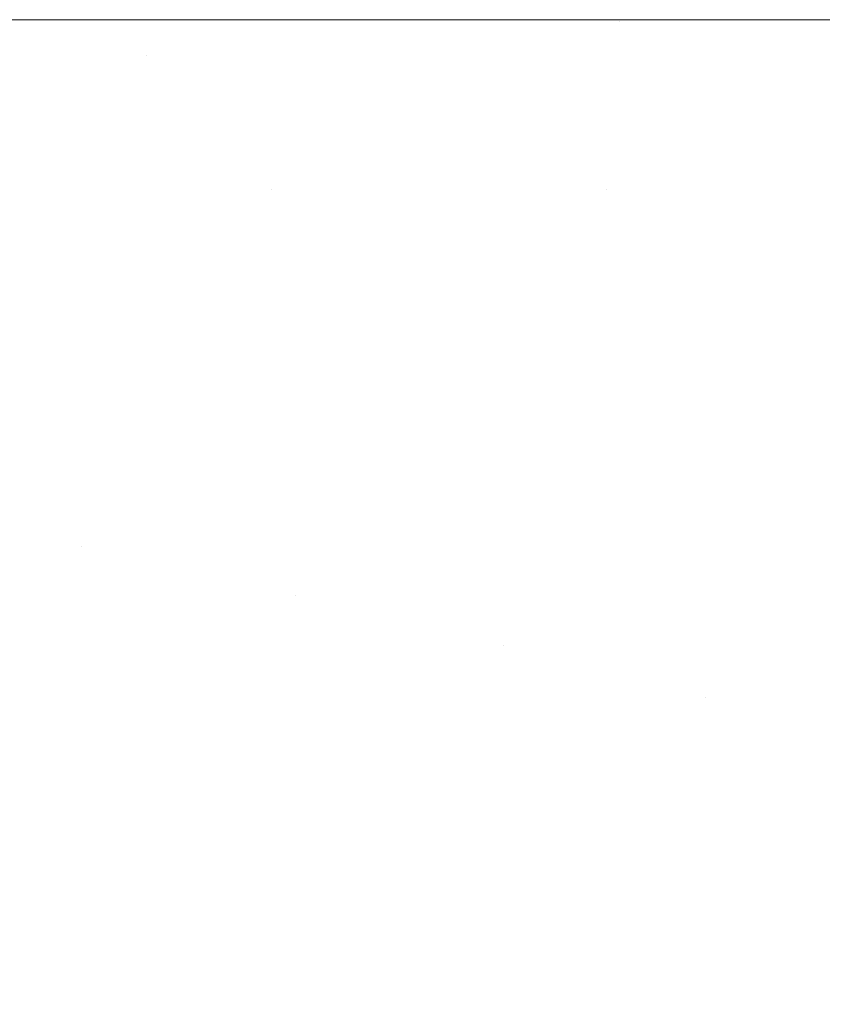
# Model space of a CAD drawing. Header units: centimetres. Extents: x -44.1 to 45.2, y 4.2 to 6.
# Tile 221 of 256: x -14.0937 to -14.0666, y 5.967 to 6.0002. Entities that reach past the tile are written whole.
import ezdxf

# ---------------------------------------------------------------- set-up
doc = ezdxf.new("R2010")
doc.units = ezdxf.units.CM
doc.header["$LTSCALE"] = 2.54
doc.layers.add('Lucido design-1', color=7, linetype='Continuous')

# ---------------------------------------------------------------- blocks, each defined once
blk = doc.blocks.new('Gruppo-4-1')
at = {"color": 7, "linetype": 'Continuous', "lineweight": 9}
for points, invisible_edges in [([(-43.918995, 6.000144, -2276.319046), (-8.333029, 6.000212, -2276.32217), (-26.126012, 6.000212, -2276.32217)], 9), ([(-43.918995, 6.000144, -2276.319046), (45.04592, 6.000144, -2276.319046), (9.459954, 6.000212, -2276.32217), (-8.333029, 6.000212, -2276.32217)], 11), ([(-43.918995, 6.000144, -2276.319046), (-43.918995, 6.000117, -2276.317808), (45.04592, 6.000117, -2276.317808), (45.04592, 6.000144, -2276.319046)], 10), ([(45.04592, 6.000117, -2276.317808), (-43.918995, 6.000117, -2276.317808), (-43.918995, 5.999831, -2276.313454), (45.04592, 5.999831, -2276.313454)], 5), ([(-26.126012, 6.000212, -2276.32217), (-14.089491, 6.000212, -2276.546622), (-14.10558, 6.000212, -2276.552216)], 9), ([(-26.126012, 6.000212, -2276.32217), (-14.072283, 6.000212, -2276.541394), (-14.075757, 6.000212, -2276.542449)], 9), ([(-14.075757, 6.000212, -2276.542449), (-14.089491, 6.000212, -2276.546622), (-26.126012, 6.000212, -2276.32217)], 10), ([(-26.126012, 6.000212, -2276.32217), (-14.053981, 6.000212, -2276.536617), (-14.072283, 6.000212, -2276.541394)], 9), ([(-26.126012, 6.000212, -2276.32217), (-14.034641, 6.000212, -2276.532382), (-14.053981, 6.000212, -2276.536617)], 9), ([(-26.126012, 6.000212, -2276.32217), (-14.014352, 6.000212, -2276.528777), (-14.022745, 6.000212, -2276.530268), (-14.034641, 6.000212, -2276.532382)], 9), ([(-26.126012, 6.000212, -2276.32217), (-13.993237, 6.000212, -2276.525887), (-14.014352, 6.000212, -2276.528777)], 9), ([(-26.126012, 6.000212, -2276.32217), (-13.971451, 6.000212, -2276.523786), (-13.973416, 6.000212, -2276.523976)], 9), ([(-13.973416, 6.000212, -2276.523976), (-13.993237, 6.000212, -2276.525887), (-26.126012, 6.000212, -2276.32217)], 10), ([(-13.928939, 6.000212, -2276.52217), (-13.949183, 6.000212, -2276.522535), (-26.126012, 6.000212, -2276.32217), (-8.333029, 6.000212, -2276.32217)], 10), ([(-13.949183, 6.000212, -2276.522535), (-13.971451, 6.000212, -2276.523786), (-26.126012, 6.000212, -2276.32217)], 10), ([(-14.07348, 6.000163, -2276.545203), (-14.126849, 6.000163, -2276.564669), (-14.10558, 6.000212, -2276.552216), (-14.089491, 6.000212, -2276.546622)], 11), ([(-14.07348, 6.000163, -2276.545203), (-14.07119, 6.000017, -2276.548007), (-14.123713, 6.000017, -2276.567165), (-14.126849, 6.000163, -2276.564669)], 15), ([(-14.120586, 5.999774, -2276.569654), (-14.123713, 6.000017, -2276.567165), (-14.07119, 6.000017, -2276.548007), (-14.068906, 5.999774, -2276.550803)], 15), ([(-14.089491, 6.000212, -2276.546622), (-14.075757, 6.000212, -2276.542449), (-14.07348, 6.000163, -2276.545203)], 10), ([(-14.07348, 6.000163, -2276.545203), (-14.075757, 6.000212, -2276.542449), (-14.072283, 6.000212, -2276.541394)], 9), ([(-14.021297, 6.000163, -2276.533169), (-14.07348, 6.000163, -2276.545203), (-14.053981, 6.000212, -2276.536617), (-14.034641, 6.000212, -2276.532382)], 11), ([(-14.07348, 6.000163, -2276.545203), (-14.072283, 6.000212, -2276.541394), (-14.053981, 6.000212, -2276.536617)], 9), ([(-14.021297, 6.000163, -2276.533169), (-14.019833, 6.000017, -2276.536164), (-14.07119, 6.000017, -2276.548007), (-14.07348, 6.000163, -2276.545203)], 15), ([(-14.068906, 5.999774, -2276.550803), (-14.07119, 6.000017, -2276.548007), (-14.019833, 6.000017, -2276.536164), (-14.018374, 5.999774, -2276.53915)], 15), ([(45.04592, 5.999831, -2276.313454), (-43.918995, 5.999831, -2276.313454), (-43.918995, 5.999356, -2276.309117), (45.04592, 5.999356, -2276.309117)], 5), ([(-14.068906, 5.999774, -2276.550803), (-14.066632, 5.999434, -2276.553587), (-14.117473, 5.999434, -2276.572131), (-14.120586, 5.999774, -2276.569654)], 15), ([(-14.018374, 5.999774, -2276.53915), (-14.016921, 5.999434, -2276.542123), (-14.066632, 5.999434, -2276.553587), (-14.068906, 5.999774, -2276.550803)], 15), ([(45.04592, 5.999356, -2276.309117), (-43.918995, 5.999356, -2276.309117), (-43.918995, 5.998693, -2276.304805), (45.04592, 5.998693, -2276.304805)], 5), ([(-14.117473, 5.999434, -2276.572131), (-14.066632, 5.999434, -2276.553587), (-14.089432, 5.998999, -2276.564522)], 11), ([(-14.089432, 5.998999, -2276.564522), (-14.114378, 5.998999, -2276.574594), (-14.117473, 5.999434, -2276.572131)], 11), ([(-14.066632, 5.999434, -2276.553587), (-14.064372, 5.998999, -2276.556354), (-14.089432, 5.998999, -2276.564522)], 11), ([(-14.064372, 5.998999, -2276.556354), (-14.066632, 5.999434, -2276.553587), (-14.016921, 5.999434, -2276.542123), (-14.015477, 5.998999, -2276.545079)], 15), ([(-14.086773, 5.99847, -2276.567134), (-14.111305, 5.99847, -2276.577039), (-14.114378, 5.998999, -2276.574594), (-14.089432, 5.998999, -2276.564522)], 15), ([(-14.089432, 5.998999, -2276.564522), (-14.064372, 5.998999, -2276.556354), (-14.062128, 5.99847, -2276.559102), (-14.086773, 5.99847, -2276.567134)], 15), ([(45.04592, 5.998693, -2276.304805), (-43.918995, 5.998693, -2276.304805), (-43.918995, 5.997842, -2276.300526), (45.04592, 5.997842, -2276.300526)], 5), ([(-14.084137, 5.997848, -2276.569723), (-14.10826, 5.997848, -2276.579463), (-14.111305, 5.99847, -2276.577039), (-14.086773, 5.99847, -2276.567134)], 15), ([(-14.086773, 5.99847, -2276.567134), (-14.062128, 5.99847, -2276.559102), (-14.059903, 5.997848, -2276.561825), (-14.084137, 5.997848, -2276.569723)], 15), ([(45.04592, 5.997842, -2276.300526), (-43.918995, 5.997842, -2276.300526), (-43.918995, 5.996805, -2276.296288), (45.04592, 5.996805, -2276.296288)], 5), ([(-14.081528, 5.997135, -2276.572286), (-14.105245, 5.997135, -2276.581862), (-14.10826, 5.997848, -2276.579463), (-14.084137, 5.997848, -2276.569723)], 15), ([(-14.084137, 5.997848, -2276.569723), (-14.059903, 5.997848, -2276.561825), (-14.057702, 5.997135, -2276.564521), (-14.081528, 5.997135, -2276.572286)], 15), ([(-14.102265, 5.996334, -2276.584234), (-14.105245, 5.997135, -2276.581862), (-14.081528, 5.997135, -2276.572286), (-14.078949, 5.996334, -2276.57482)], 15), ([(-14.078949, 5.996334, -2276.57482), (-14.081528, 5.997135, -2276.572286), (-14.057702, 5.997135, -2276.564521), (-14.055525, 5.996334, -2276.567185)], 15), ([(45.04592, 5.996805, -2276.296288), (-43.918995, 5.996805, -2276.296288), (-43.918995, 5.995584, -2276.292099), (45.04592, 5.995584, -2276.292099)], 5), ([(-14.078949, 5.996334, -2276.57482), (-14.076404, 5.995446, -2276.57732), (-14.099324, 5.995446, -2276.586574), (-14.102265, 5.996334, -2276.584234)], 15), ([(-14.055525, 5.996334, -2276.567185), (-14.053377, 5.995446, -2276.569815), (-14.076404, 5.995446, -2276.57732), (-14.078949, 5.996334, -2276.57482)], 15), ([(45.04592, 5.995584, -2276.292099), (-43.918995, 5.995584, -2276.292099), (-43.918995, 5.994181, -2276.287968), (45.04592, 5.994181, -2276.287968)], 5), ([(-14.099324, 5.995446, -2276.586574), (-14.076404, 5.995446, -2276.57732), (-14.0852, 5.994473, -2276.58411)], 11), ([(-14.0852, 5.994473, -2276.58411), (-14.096425, 5.994473, -2276.588881), (-14.099324, 5.995446, -2276.586574)], 11), ([(-14.076404, 5.995446, -2276.57732), (-14.073895, 5.994473, -2276.579784), (-14.0852, 5.994473, -2276.58411)], 11), ([(-14.073895, 5.994473, -2276.579784), (-14.076404, 5.995446, -2276.57732), (-14.053377, 5.995446, -2276.569815), (-14.051261, 5.994473, -2276.572407)], 15), ([(-14.107511, 5.994473, -2276.59411), (-14.096425, 5.994473, -2276.588881), (-14.093573, 5.99342, -2276.591151), (-14.104469, 5.99342, -2276.596291)], 15), ([(-14.082539, 5.99342, -2276.586461), (-14.093573, 5.99342, -2276.591151), (-14.096425, 5.994473, -2276.588881), (-14.0852, 5.994473, -2276.58411)], 15), ([(-14.0852, 5.994473, -2276.58411), (-14.073895, 5.994473, -2276.579784), (-14.071426, 5.99342, -2276.582209), (-14.082539, 5.99342, -2276.586461)], 15), ([(-14.073895, 5.994473, -2276.579784), (-14.051261, 5.994473, -2276.572407), (-14.060289, 5.99342, -2276.57838)], 11), ([(-14.060289, 5.99342, -2276.57838), (-14.071426, 5.99342, -2276.582209), (-14.073895, 5.994473, -2276.579784)], 11), ([(45.04592, 5.994181, -2276.287968), (-43.918995, 5.994181, -2276.287968), (-43.918995, 5.9926, -2276.283902), (45.04592, 5.9926, -2276.283902)], 5), ([(-14.104469, 5.99342, -2276.596291), (-14.093573, 5.99342, -2276.591151), (-14.090769, 5.992287, -2276.593382), (-14.10148, 5.992287, -2276.598435)], 15), ([(-14.079923, 5.992287, -2276.588772), (-14.090769, 5.992287, -2276.593382), (-14.093573, 5.99342, -2276.591151), (-14.082539, 5.99342, -2276.586461)], 15), ([(-14.082539, 5.99342, -2276.586461), (-14.071426, 5.99342, -2276.582209), (-14.069, 5.992287, -2276.584592), (-14.079923, 5.992287, -2276.588772)], 15), ([(-14.058053, 5.992287, -2276.580829), (-14.069, 5.992287, -2276.584592), (-14.071426, 5.99342, -2276.582209), (-14.060289, 5.99342, -2276.57838)], 15), ([(45.04592, 5.9926, -2276.283902), (-43.918995, 5.9926, -2276.283902), (-43.918995, 5.990843, -2276.279908), (45.04592, 5.990843, -2276.279908)], 5), ([(-14.10148, 5.992287, -2276.598435), (-14.090769, 5.992287, -2276.593382), (-14.088018, 5.991079, -2276.595572), (-14.098547, 5.991079, -2276.600538)], 15), ([(-14.077356, 5.991079, -2276.59104), (-14.088018, 5.991079, -2276.595572), (-14.090769, 5.992287, -2276.593382), (-14.079923, 5.992287, -2276.588772)], 15), ([(-14.079923, 5.992287, -2276.588772), (-14.069, 5.992287, -2276.584592), (-14.066619, 5.991079, -2276.586931), (-14.077356, 5.991079, -2276.59104)], 15), ([(-14.055858, 5.991079, -2276.583232), (-14.066619, 5.991079, -2276.586931), (-14.069, 5.992287, -2276.584592), (-14.058053, 5.992287, -2276.580829)], 15), ([(-14.098547, 5.991079, -2276.600538), (-14.088018, 5.991079, -2276.595572), (-14.085322, 5.989798, -2276.597717), (-14.095672, 5.989798, -2276.6026)], 15), ([(-14.074841, 5.989798, -2276.593262), (-14.085322, 5.989798, -2276.597717), (-14.088018, 5.991079, -2276.595572), (-14.077356, 5.991079, -2276.59104)], 15), ([(-14.077356, 5.991079, -2276.59104), (-14.066619, 5.991079, -2276.586931), (-14.064285, 5.989798, -2276.589223), (-14.074841, 5.989798, -2276.593262)], 15), ([(45.04592, 5.990843, -2276.279908), (-43.918995, 5.990843, -2276.279908), (-43.918995, 5.988913, -2276.275995), (45.04592, 5.988913, -2276.275995)], 5), ([(-14.092859, 5.988447, -2276.604617), (-14.102847, 5.988447, -2276.609846), (-14.105831, 5.989798, -2276.607918), (-14.095672, 5.989798, -2276.6026)], 15), ([(-14.095672, 5.989798, -2276.6026), (-14.085322, 5.989798, -2276.597717), (-14.082684, 5.988447, -2276.599817), (-14.092859, 5.988447, -2276.604617)], 15), ([(-14.072379, 5.988447, -2276.595437), (-14.082684, 5.988447, -2276.599817), (-14.085322, 5.989798, -2276.597717), (-14.074841, 5.989798, -2276.593262)], 15), ([(-14.074841, 5.989798, -2276.593262), (-14.064285, 5.989798, -2276.589223), (-14.062002, 5.988447, -2276.591467), (-14.072379, 5.988447, -2276.595437)], 15), ([(45.04592, 5.988913, -2276.275995), (-43.918995, 5.988913, -2276.275995), (-43.918995, 5.986815, -2276.27217), (45.04592, 5.986815, -2276.27217)], 5), ([(-14.09011, 5.987031, -2276.606589), (-14.09993, 5.987031, -2276.61173), (-14.102847, 5.988447, -2276.609846), (-14.092859, 5.988447, -2276.604617)], 15), ([(-14.092859, 5.988447, -2276.604617), (-14.082684, 5.988447, -2276.599817), (-14.080105, 5.987031, -2276.601869), (-14.09011, 5.987031, -2276.606589)], 15), ([(-14.069974, 5.987031, -2276.597563), (-14.080105, 5.987031, -2276.601869), (-14.082684, 5.988447, -2276.599817), (-14.072379, 5.988447, -2276.595437)], 15), ([(-14.072379, 5.988447, -2276.595437), (-14.062002, 5.988447, -2276.591467), (-14.05977, 5.987031, -2276.593658), (-14.069974, 5.987031, -2276.597563)], 15), ([(-14.087428, 5.985551, -2276.608512), (-14.097084, 5.985551, -2276.613568), (-14.09993, 5.987031, -2276.61173), (-14.09011, 5.987031, -2276.606589)], 15), ([(-14.09011, 5.987031, -2276.606589), (-14.080105, 5.987031, -2276.601869), (-14.077589, 5.985551, -2276.603871), (-14.087428, 5.985551, -2276.608512)], 15), ([(-14.067626, 5.985551, -2276.599637), (-14.077589, 5.985551, -2276.603871), (-14.080105, 5.987031, -2276.601869), (-14.069974, 5.987031, -2276.597563)], 15), ([(-14.069974, 5.987031, -2276.597563), (-14.05977, 5.987031, -2276.593658), (-14.057593, 5.985551, -2276.595798), (-14.067626, 5.985551, -2276.599637)], 15), ([(45.04592, 5.985531, -2276.270055), (45.04592, 5.986815, -2276.27217), (-43.918995, 5.986815, -2276.27217), (-43.918995, 5.985531, -2276.270055)], 10), ([(-43.918995, 5.985531, -2276.270055), (-43.918995, 5.984551, -2276.26844), (45.04592, 5.984551, -2276.26844), (45.04592, 5.985531, -2276.270055)], 10), ([(-14.094311, 5.984013, -2276.615359), (-14.097084, 5.985551, -2276.613568), (-14.087428, 5.985551, -2276.608512), (-14.084813, 5.984013, -2276.610387)], 15), ([(-14.084813, 5.984013, -2276.610387), (-14.087428, 5.985551, -2276.608512), (-14.077589, 5.985551, -2276.603871), (-14.075137, 5.984013, -2276.605823)], 15), ([(-14.065339, 5.984013, -2276.601658), (-14.075137, 5.984013, -2276.605823), (-14.077589, 5.985551, -2276.603871), (-14.067626, 5.985551, -2276.599637)], 15), ([(-14.067626, 5.985551, -2276.599637), (-14.057593, 5.985551, -2276.595798), (-14.05547, 5.984013, -2276.597882), (-14.065339, 5.984013, -2276.601658)], 15), ([(45.04592, 5.983999, -2276.267613), (45.04592, 5.984551, -2276.26844), (-43.918995, 5.984551, -2276.26844), (-43.918995, 5.983999, -2276.267613)], 10), ([(-43.918995, 5.983999, -2276.267613), (-43.918995, 5.982127, -2276.264812), (45.04592, 5.982127, -2276.264812), (45.04592, 5.983999, -2276.267613)], 10), ([(-14.094311, 5.984013, -2276.615359), (-14.091612, 5.982418, -2276.617103), (-14.096198, 5.982418, -2276.6197)], 11), ([(-14.084813, 5.984013, -2276.610387), (-14.082269, 5.982418, -2276.612212), (-14.091612, 5.982418, -2276.617103), (-14.094311, 5.984013, -2276.615359)], 15), ([(-14.075137, 5.984013, -2276.605823), (-14.072751, 5.982418, -2276.607722), (-14.082269, 5.982418, -2276.612212), (-14.084813, 5.984013, -2276.610387)], 15), ([(-14.063112, 5.982418, -2276.603625), (-14.072751, 5.982418, -2276.607722), (-14.075137, 5.984013, -2276.605823), (-14.065339, 5.984013, -2276.601658)], 15), ([(-14.093501, 5.980772, -2276.621352), (-14.097948, 5.980772, -2276.624008), (-14.100718, 5.982418, -2276.622399), (-14.096198, 5.982418, -2276.6197)], 15), ([(-14.096198, 5.982418, -2276.6197), (-14.091612, 5.982418, -2276.617103), (-14.088989, 5.980772, -2276.618797), (-14.093501, 5.980772, -2276.621352)], 15), ([(-14.091612, 5.982418, -2276.617103), (-14.082269, 5.982418, -2276.612212), (-14.084418, 5.980772, -2276.616341)], 11), ([(-14.084418, 5.980772, -2276.616341), (-14.088989, 5.980772, -2276.618797), (-14.091612, 5.982418, -2276.617103)], 11), ([(-14.082269, 5.982418, -2276.612212), (-14.079797, 5.980772, -2276.613985), (-14.084418, 5.980772, -2276.616341)], 11), ([(-14.079797, 5.980772, -2276.613985), (-14.082269, 5.982418, -2276.612212), (-14.072751, 5.982418, -2276.607722), (-14.070432, 5.980772, -2276.609567)], 15), ([(-14.070432, 5.980772, -2276.609567), (-14.072751, 5.982418, -2276.607722), (-14.063112, 5.982418, -2276.603625), (-14.060949, 5.980772, -2276.605536)], 15), ([(45.04592, 5.982127, -2276.264812), (-43.918995, 5.982127, -2276.264812), (-43.918995, 5.979547, -2276.261294), (45.04592, 5.979547, -2276.261294)], 5), ([(-14.090884, 5.979077, -2276.622956), (-14.09526, 5.979077, -2276.625569), (-14.097948, 5.980772, -2276.624008), (-14.093501, 5.980772, -2276.621352)], 15), ([(-14.093501, 5.980772, -2276.621352), (-14.088989, 5.980772, -2276.618797), (-14.086443, 5.979077, -2276.620441), (-14.090884, 5.979077, -2276.622956)], 15), ([(-14.081945, 5.979077, -2276.618024), (-14.086443, 5.979077, -2276.620441), (-14.088989, 5.980772, -2276.618797), (-14.084418, 5.980772, -2276.616341)], 15), ([(-14.084418, 5.980772, -2276.616341), (-14.079797, 5.980772, -2276.613985), (-14.077398, 5.979077, -2276.615705), (-14.081945, 5.979077, -2276.618024)], 15), ([(-14.070432, 5.980772, -2276.609567), (-14.068182, 5.979077, -2276.611358), (-14.077398, 5.979077, -2276.615705), (-14.079797, 5.980772, -2276.613985)], 15), ([(-14.060949, 5.980772, -2276.605536), (-14.058849, 5.979077, -2276.607391), (-14.068182, 5.979077, -2276.611358), (-14.070432, 5.980772, -2276.609567)], 15), ([(45.04592, 5.979547, -2276.261294), (-43.918995, 5.979547, -2276.261294), (-43.918995, 5.976816, -2276.257891), (45.04592, 5.976816, -2276.257891)], 5), ([(-14.099564, 5.979077, -2276.628281), (-14.09526, 5.979077, -2276.625569), (-14.092655, 5.977336, -2276.627082), (-14.096892, 5.977336, -2276.629752)], 15), ([(-14.088348, 5.977336, -2276.62451), (-14.092655, 5.977336, -2276.627082), (-14.09526, 5.979077, -2276.625569), (-14.090884, 5.979077, -2276.622956)], 15), ([(-14.090884, 5.979077, -2276.622956), (-14.086443, 5.979077, -2276.620441), (-14.083976, 5.977336, -2276.622034), (-14.088348, 5.977336, -2276.62451)], 15), ([(-14.079549, 5.977336, -2276.619655), (-14.083976, 5.977336, -2276.622034), (-14.086443, 5.979077, -2276.620441), (-14.081945, 5.979077, -2276.618024)], 15), ([(-14.081945, 5.979077, -2276.618024), (-14.077398, 5.979077, -2276.615705), (-14.075073, 5.977336, -2276.617372), (-14.079549, 5.977336, -2276.619655)], 15), ([(-14.077398, 5.979077, -2276.615705), (-14.068182, 5.979077, -2276.611358), (-14.070554, 5.977336, -2276.615185)], 11), ([(-14.070554, 5.977336, -2276.615185), (-14.075073, 5.977336, -2276.617372), (-14.077398, 5.979077, -2276.615705)], 11), ([(-14.068182, 5.979077, -2276.611358), (-14.066001, 5.977336, -2276.613093), (-14.070554, 5.977336, -2276.615185)], 11), ([(-14.066001, 5.977336, -2276.613093), (-14.068182, 5.979077, -2276.611358), (-14.058849, 5.979077, -2276.607391), (-14.056815, 5.977336, -2276.609189)], 15), ([(-14.096892, 5.977336, -2276.629752), (-14.092655, 5.977336, -2276.627082), (-14.090134, 5.975554, -2276.628546), (-14.094306, 5.975554, -2276.631175)], 15), ([(-14.085893, 5.975554, -2276.626013), (-14.090134, 5.975554, -2276.628546), (-14.092655, 5.977336, -2276.627082), (-14.088348, 5.977336, -2276.62451)], 15), ([(-14.088348, 5.977336, -2276.62451), (-14.083976, 5.977336, -2276.622034), (-14.081589, 5.975554, -2276.623576), (-14.085893, 5.975554, -2276.626013)], 15), ([(-14.07723, 5.975554, -2276.621234), (-14.081589, 5.975554, -2276.623576), (-14.083976, 5.977336, -2276.622034), (-14.079549, 5.977336, -2276.619655)], 15), ([(-14.079549, 5.977336, -2276.619655), (-14.075073, 5.977336, -2276.617372), (-14.072823, 5.975554, -2276.618986), (-14.07723, 5.975554, -2276.621234)], 15), ([(-14.068374, 5.975554, -2276.616833), (-14.072823, 5.975554, -2276.618986), (-14.075073, 5.977336, -2276.617372), (-14.070554, 5.977336, -2276.615185)], 15), ([(-14.070554, 5.977336, -2276.615185), (-14.066001, 5.977336, -2276.613093), (-14.063891, 5.975554, -2276.614773), (-14.068374, 5.975554, -2276.616833)], 15), ([(45.04592, 5.976816, -2276.257891), (-43.918995, 5.976816, -2276.257891), (-43.918995, 5.97394, -2276.254611), (45.04592, 5.97394, -2276.254611)], 5), ([(-14.091806, 5.973735, -2276.63255), (-14.095838, 5.973735, -2276.635232), (-14.098399, 5.975554, -2276.633898), (-14.094306, 5.975554, -2276.631175)], 15), ([(-14.094306, 5.975554, -2276.631175), (-14.090134, 5.975554, -2276.628546), (-14.087698, 5.973735, -2276.629961), (-14.091806, 5.973735, -2276.63255)], 15), ([(-14.083521, 5.973735, -2276.627466), (-14.087698, 5.973735, -2276.629961), (-14.090134, 5.975554, -2276.628546), (-14.085893, 5.975554, -2276.626013)], 15), ([(-14.085893, 5.975554, -2276.626013), (-14.081589, 5.975554, -2276.623576), (-14.079282, 5.973735, -2276.625066), (-14.083521, 5.973735, -2276.627466)], 15), ([(-14.074989, 5.973735, -2276.622759), (-14.079282, 5.973735, -2276.625066), (-14.081589, 5.975554, -2276.623576), (-14.07723, 5.975554, -2276.621234)], 15), ([(-14.07723, 5.975554, -2276.621234), (-14.072823, 5.975554, -2276.618986), (-14.070648, 5.973735, -2276.620545), (-14.074989, 5.973735, -2276.622759)], 15), ([(-14.066267, 5.973735, -2276.618425), (-14.070648, 5.973735, -2276.620545), (-14.072823, 5.975554, -2276.618986), (-14.068374, 5.975554, -2276.616833)], 15), ([(-14.068374, 5.975554, -2276.616833), (-14.063891, 5.975554, -2276.614773), (-14.061851, 5.973735, -2276.616396), (-14.066267, 5.973735, -2276.618425)], 15), ([(45.04592, 5.97394, -2276.254611), (-43.918995, 5.97394, -2276.254611), (-43.918995, 5.970923, -2276.251459), (45.04592, 5.970923, -2276.251459)], 5), ([(-14.099785, 5.973735, -2276.638008), (-14.095838, 5.973735, -2276.635232), (-14.093366, 5.97188, -2276.63652), (-14.097255, 5.97188, -2276.639254)], 15), ([(-14.089395, 5.97188, -2276.633877), (-14.093366, 5.97188, -2276.63652), (-14.095838, 5.973735, -2276.635232), (-14.091806, 5.973735, -2276.63255)], 15), ([(-14.091806, 5.973735, -2276.63255), (-14.087698, 5.973735, -2276.629961), (-14.085347, 5.97188, -2276.631327), (-14.089395, 5.97188, -2276.633877)], 15), ([(-14.081232, 5.97188, -2276.628869), (-14.085347, 5.97188, -2276.631327), (-14.087698, 5.973735, -2276.629961), (-14.083521, 5.973735, -2276.627466)], 15), ([(-14.083521, 5.973735, -2276.627466), (-14.079282, 5.973735, -2276.625066), (-14.077056, 5.97188, -2276.626504), (-14.081232, 5.97188, -2276.628869)], 15), ([(-14.072826, 5.97188, -2276.624231), (-14.077056, 5.97188, -2276.626504), (-14.079282, 5.973735, -2276.625066), (-14.074989, 5.973735, -2276.622759)], 15), ([(-14.074989, 5.973735, -2276.622759), (-14.070648, 5.973735, -2276.620545), (-14.06855, 5.97188, -2276.62205), (-14.072826, 5.97188, -2276.624231)], 15), ([(-14.064233, 5.97188, -2276.619961), (-14.06855, 5.97188, -2276.62205), (-14.070648, 5.973735, -2276.620545), (-14.066267, 5.973735, -2276.618425)], 15), ([(-14.097255, 5.97188, -2276.639254), (-14.093366, 5.97188, -2276.63652), (-14.090985, 5.969994, -2276.63776), (-14.094817, 5.969994, -2276.640455)], 15), ([(-14.087071, 5.969994, -2276.635156), (-14.090985, 5.969994, -2276.63776), (-14.093366, 5.97188, -2276.63652), (-14.089395, 5.97188, -2276.633877)], 15), ([(-14.089395, 5.97188, -2276.633877), (-14.085347, 5.97188, -2276.631327), (-14.083082, 5.969994, -2276.632642), (-14.087071, 5.969994, -2276.635156)], 15), ([(-14.079026, 5.969994, -2276.63022), (-14.083082, 5.969994, -2276.632642), (-14.085347, 5.97188, -2276.631327), (-14.081232, 5.97188, -2276.628869)], 15), ([(-14.081232, 5.97188, -2276.628869), (-14.077056, 5.97188, -2276.626504), (-14.074911, 5.969994, -2276.627889), (-14.079026, 5.969994, -2276.63022)], 15), ([(-14.070742, 5.969994, -2276.62565), (-14.074911, 5.969994, -2276.627889), (-14.077056, 5.97188, -2276.626504), (-14.072826, 5.97188, -2276.624231)], 15), ([(-14.072826, 5.97188, -2276.624231), (-14.06855, 5.97188, -2276.62205), (-14.066527, 5.969994, -2276.623501), (-14.070742, 5.969994, -2276.62565)], 15), ([(-14.062273, 5.969994, -2276.621441), (-14.066527, 5.969994, -2276.623501), (-14.06855, 5.97188, -2276.62205), (-14.064233, 5.97188, -2276.619961)], 15), ([(45.04592, 5.970923, -2276.251459), (-43.918995, 5.970923, -2276.251459), (-43.918995, 5.967771, -2276.248442), (45.04592, 5.967771, -2276.248442)], 5), ([(-14.092471, 5.968081, -2276.641611), (-14.096161, 5.968081, -2276.644357), (-14.09856, 5.969994, -2276.64324), (-14.094817, 5.969994, -2276.640455)], 15), ([(-14.094817, 5.969994, -2276.640455), (-14.090985, 5.969994, -2276.63776), (-14.088693, 5.968081, -2276.638954), (-14.092471, 5.968081, -2276.641611)], 15), ([(-14.084834, 5.968081, -2276.636387), (-14.088693, 5.968081, -2276.638954), (-14.090985, 5.969994, -2276.63776), (-14.087071, 5.969994, -2276.635156)], 15), ([(-14.087071, 5.969994, -2276.635156), (-14.083082, 5.969994, -2276.632642), (-14.080902, 5.968081, -2276.633909), (-14.084834, 5.968081, -2276.636387)], 15), ([(-14.076903, 5.968081, -2276.631521), (-14.080902, 5.968081, -2276.633909), (-14.083082, 5.969994, -2276.632642), (-14.079026, 5.969994, -2276.63022)], 15), ([(-14.079026, 5.969994, -2276.63022), (-14.074911, 5.969994, -2276.627889), (-14.072846, 5.968081, -2276.629223), (-14.076903, 5.968081, -2276.631521)], 15), ([(-14.068736, 5.968081, -2276.627015), (-14.072846, 5.968081, -2276.629223), (-14.074911, 5.969994, -2276.627889), (-14.070742, 5.969994, -2276.62565)], 15), ([(-14.070742, 5.969994, -2276.62565), (-14.066527, 5.969994, -2276.623501), (-14.064581, 5.968081, -2276.624896), (-14.068736, 5.968081, -2276.627015)], 15), ([(-14.090217, 5.966143, -2276.642722), (-14.093856, 5.966143, -2276.645429), (-14.096161, 5.968081, -2276.644357), (-14.092471, 5.968081, -2276.641611)], 15), ([(-14.092471, 5.968081, -2276.641611), (-14.088693, 5.968081, -2276.638954), (-14.08649, 5.966143, -2276.640101), (-14.090217, 5.966143, -2276.642722)], 15), ([(-14.082685, 5.966143, -2276.637569), (-14.08649, 5.966143, -2276.640101), (-14.088693, 5.968081, -2276.638954), (-14.084834, 5.968081, -2276.636387)], 15), ([(-14.084834, 5.968081, -2276.636387), (-14.080902, 5.968081, -2276.633909), (-14.078807, 5.966143, -2276.635125), (-14.082685, 5.966143, -2276.637569)], 15), ([(-14.074864, 5.966143, -2276.63277), (-14.078807, 5.966143, -2276.635125), (-14.080902, 5.968081, -2276.633909), (-14.076903, 5.968081, -2276.631521)], 15), ([(-14.076903, 5.968081, -2276.631521), (-14.072846, 5.968081, -2276.629223), (-14.070862, 5.966143, -2276.630504), (-14.074864, 5.966143, -2276.63277)], 15), ([(-14.066809, 5.966143, -2276.628327), (-14.070862, 5.966143, -2276.630504), (-14.072846, 5.968081, -2276.629223), (-14.068736, 5.968081, -2276.627015)], 15), ([(-14.068736, 5.968081, -2276.627015), (-14.064581, 5.968081, -2276.624896), (-14.062711, 5.966143, -2276.626237), (-14.066809, 5.966143, -2276.628327)], 15), ([(45.04592, 5.967771, -2276.248442), (-43.918995, 5.967771, -2276.248442), (-43.918995, 5.964491, -2276.245566), (45.04592, 5.964491, -2276.245566)], 5)]:
    blk.add_3dface(points, dxfattribs=dict(at, invisible_edges=invisible_edges))
blk = doc.blocks.new('Gruppo-5-1')
at = {"color": 7}
blk.add_blockref('Gruppo-4-1', (0, 0), dxfattribs=at)

msp = doc.modelspace()

# ---------------------------------------------------------------- block references
at = {"layer": 'Lucido design-1', "color": 7}
msp.add_blockref('Gruppo-5-1', (0, 0), dxfattribs=at)

doc.saveas('drawing.dxf')
